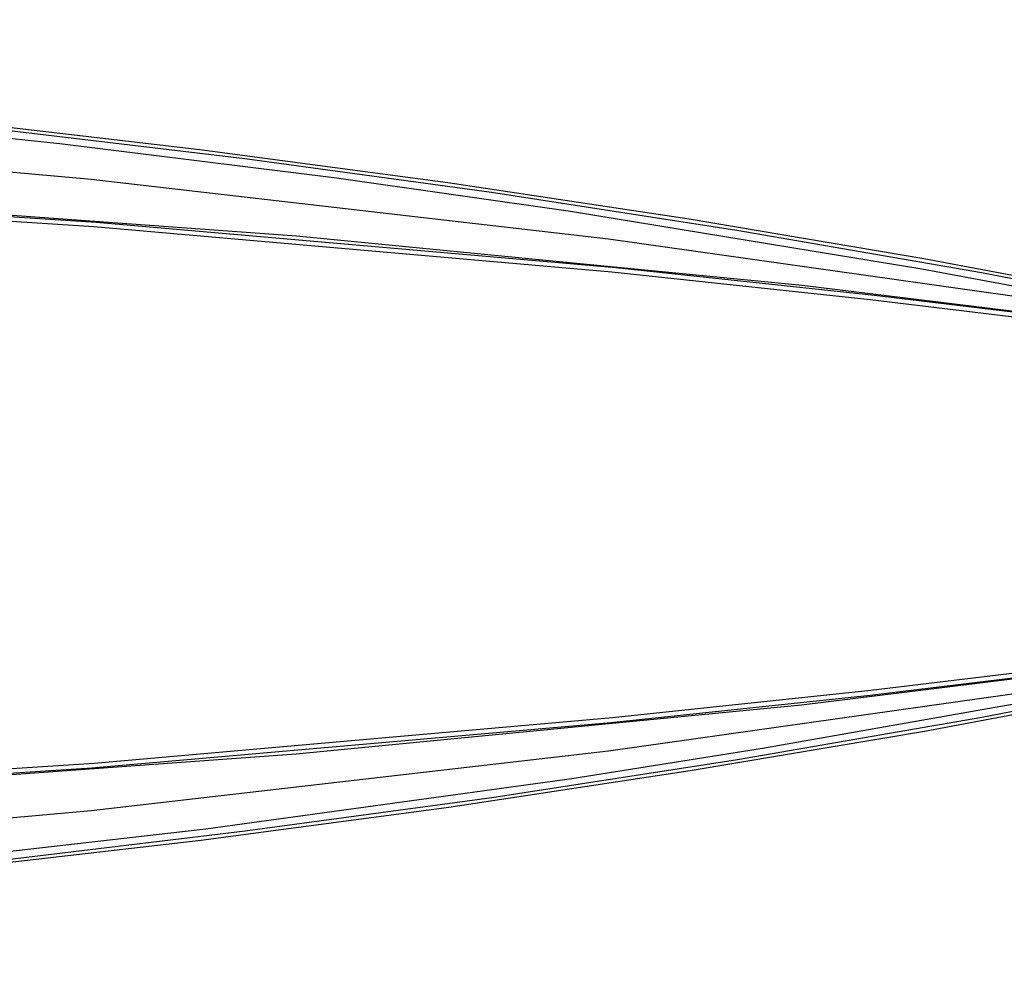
# Model space of a CAD drawing. Header units: millimetres. Extents: x -31.4 to 31.4, y -14.5 to -7.3.
# Tile 6 of 8: x 15.3 to 22.7, y -14.5 to -7.3. Entities that reach past the tile are written whole.
import ezdxf

# ---------------------------------------------------------------- set-up
doc = ezdxf.new("R2010")
doc.units = ezdxf.units.MM
doc.header["$MEASUREMENT"] = 0
doc.layers.add('Predefinito', color=5, linetype='Continuous')

msp = doc.modelspace()

# ---------------------------------------------------------------- linework, layer by layer
at = {"layer": 'Predefinito', "color": 9}
for points in [[(31.1314, -10.8848), (27.4005, -10.1696), (23.6429, -9.544), (19.7405, -8.9937), (15.8175, -8.5416), (11.8778, -8.1888), (7.9255, -7.9362), (3.9649, -7.7844), (0, -7.7337), (-3.9649, -7.7844), (-7.9255, -7.9362), (-11.8778, -8.1888), (-15.8175, -8.5416), (-19.7405, -8.9937), (-23.6429, -9.544), (-27.4005, -10.1696), (-31.1314, -10.8848)], [(-31.1314, -10.9827), (-27.4005, -11.6978), (-23.6429, -12.3235), (-19.7405, -12.8738), (-15.8175, -13.3259), (-11.8778, -13.6786), (-7.9255, -13.9312), (-3.9649, -14.0831), (0, -14.1337), (3.9649, -14.0831), (7.9255, -13.9312), (11.8778, -13.6786), (15.8175, -13.3259), (19.7405, -12.8738), (23.6429, -12.3235), (27.4005, -11.6978), (31.1314, -10.9827)]]:
    msp.add_lwpolyline(points, dxfattribs=at)
at = {"layer": 'Predefinito', "color": 9, "extrusion": (0.008681, 0.995835, -0.090754)}
msp.add_lwpolyline([(-16.2402, 0.0388), (-15.5011, 7.7336)], dxfattribs=at)
at = {"layer": 'Predefinito', "color": 9, "extrusion": (0.982826, -0.142698, 0.117007)}
msp.add_lwpolyline([(-5.8937, 6.5255), (-5.8926, 6.5263), (-5.8914, 6.5272), (-5.8901, 6.528), (-5.8889, 6.5288), (-5.8875, 6.5296), (-5.8861, 6.5303), (-5.8847, 6.531), (-5.8832, 6.5317), (-5.8817, 6.5323), (-5.8802, 6.5329), (-5.8786, 6.5334), (-5.8769, 6.5339), (-5.8752, 6.5344), (-5.8744, 6.5346), (-5.8735, 6.5348), (-5.8727, 6.5349), (-5.8718, 6.5351), (-5.8709, 6.5352), (-5.87, 6.5354), (-5.8691, 6.5355), (-5.8682, 6.5356), (-5.8673, 6.5357), (-5.8663, 6.5357), (-5.8654, 6.5358), (-5.8645, 6.5358), (-5.8635, 6.5358), (-5.8626, 6.5358), (-5.8616, 6.5358), (-5.8607, 6.5357), (-5.8597, 6.5357), (-5.8588, 6.5356), (-5.8578, 6.5355), (-5.8568, 6.5354), (-5.8559, 6.5353), (-5.8549, 6.5351), (-5.8539, 6.5349), (-5.853, 6.5347), (-5.852, 6.5345), (-5.8511, 6.5343), (-5.8501, 6.534), (-5.8491, 6.5338), (-5.8482, 6.5335), (-5.8473, 6.5332), (-5.8463, 6.5328), (-5.8454, 6.5325), (-5.8444, 6.5321), (-5.8435, 6.5317), (-5.8426, 6.5313), (-5.8417, 6.5309), (-5.8408, 6.5305), (-5.8399, 6.53), (-5.839, 6.5295), (-5.8382, 6.529), (-5.8373, 6.5285), (-5.8364, 6.528), (-5.8356, 6.5274), (-5.8348, 6.5269), (-5.834, 6.5263), (-5.8332, 6.5257), (-5.8324, 6.5251), (-5.8316, 6.5245), (-5.8308, 6.5238), (-5.8301, 6.5232), (-5.8294, 6.5225), (-5.8286, 6.5218), (-5.8279, 6.5212), (-5.8273, 6.5205), (-5.8266, 6.5197), (-5.8259, 6.519), (-5.8253, 6.5183), (-5.8247, 6.5175), (-5.8241, 6.5168), (-5.8235, 6.516), (-5.8229, 6.5153), (-5.8224, 6.5145), (-5.8218, 6.5137), (-5.8213, 6.5129), (-5.8208, 6.5121), (-5.8203, 6.5113), (-5.8199, 6.5105), (-5.8194, 6.5097), (-5.819, 6.5089), (-5.8186, 6.5081), (-5.8182, 6.5073), (-5.8178, 6.5065), (-5.8174, 6.5057), (-5.8171, 6.5049), (-5.8168, 6.504), (-5.8164, 6.5032), (-5.8159, 6.5016), (-5.8154, 6.4999), (-5.8149, 6.4983), (-5.8145, 6.4967), (-5.8142, 6.4951), (-5.8139, 6.4935), (-5.8137, 6.4919), (-5.8135, 6.4904), (-5.8134, 6.4888), (-5.8133, 6.4873), (-5.8133, 6.4858), (-5.8133, 6.4844), (-5.8134, 6.4829)], dxfattribs=at)
at = {"layer": 'Predefinito', "color": 9, "extrusion": (0.992442, -0.075166, 0.096995)}
msp.add_lwpolyline([(-7.6774, -0.8435), (-7.6763, -0.8435), (-7.6752, -0.8435), (-7.6742, -0.8434), (-7.6731, -0.8433), (-7.672, -0.8432), (-7.6709, -0.8431), (-7.6698, -0.8429), (-7.6687, -0.8427), (-7.6676, -0.8425), (-7.6665, -0.8423), (-7.6654, -0.842), (-7.6643, -0.8417), (-7.6632, -0.8414), (-7.6621, -0.8411), (-7.661, -0.8407), (-7.6599, -0.8403), (-7.6588, -0.8398), (-7.6578, -0.8394), (-7.6567, -0.8389), (-7.6556, -0.8384), (-7.6546, -0.8379), (-7.6535, -0.8373), (-7.6525, -0.8367), (-7.6514, -0.8361), (-7.6504, -0.8354), (-7.6494, -0.8348), (-7.6484, -0.8341), (-7.6475, -0.8334), (-7.6465, -0.8326), (-7.6456, -0.8319), (-7.6447, -0.8311), (-7.6438, -0.8303), (-7.6429, -0.8294), (-7.642, -0.8286), (-7.6412, -0.8277), (-7.6404, -0.8268), (-7.6396, -0.8259), (-7.6388, -0.825), (-7.6381, -0.824), (-7.6374, -0.8231), (-7.6367, -0.8221), (-7.636, -0.8211), (-7.6353, -0.8201), (-7.6347, -0.8191), (-7.6341, -0.8181), (-7.6336, -0.817), (-7.633, -0.816), (-7.6325, -0.8149), (-7.632, -0.8139), (-7.6316, -0.8128), (-7.6311, -0.8117), (-7.6307, -0.8107), (-7.6304, -0.8096), (-7.63, -0.8085), (-7.6297, -0.8074), (-7.6294, -0.8063), (-7.6291, -0.8053), (-7.6289, -0.8042), (-7.6286, -0.8031), (-7.6284, -0.802), (-7.6283, -0.801), (-7.6281, -0.7999), (-7.628, -0.7989), (-7.6279, -0.7978)], dxfattribs=at)
at = {"layer": 'Predefinito', "color": 9, "extrusion": (0.978794, -0.16019, 0.127674)}
msp.add_lwpolyline([(-5.5157, 6.2788), (-5.5146, 6.2797), (-5.5134, 6.2805), (-5.5121, 6.2812), (-5.5108, 6.282), (-5.5095, 6.2827), (-5.5081, 6.2834), (-5.5067, 6.2841), (-5.5052, 6.2847), (-5.5037, 6.2853), (-5.5022, 6.2859), (-5.5006, 6.2864), (-5.499, 6.2868), (-5.4973, 6.2872), (-5.4956, 6.2876), (-5.4947, 6.2877), (-5.4939, 6.2879), (-5.493, 6.288), (-5.4921, 6.2881), (-5.4912, 6.2882), (-5.4903, 6.2883), (-5.4894, 6.2884), (-5.4885, 6.2884), (-5.4876, 6.2884), (-5.4867, 6.2885), (-5.4857, 6.2885), (-5.4848, 6.2884), (-5.4839, 6.2884), (-5.4829, 6.2884), (-5.482, 6.2883), (-5.4811, 6.2882), (-5.4801, 6.2881), (-5.4792, 6.288), (-5.4782, 6.2878), (-5.4773, 6.2877), (-5.4764, 6.2875), (-5.4754, 6.2873), (-5.4745, 6.2871), (-5.4735, 6.2868), (-5.4726, 6.2866), (-5.4717, 6.2863), (-5.4707, 6.286), (-5.4698, 6.2857), (-5.4689, 6.2854), (-5.468, 6.285), (-5.4671, 6.2846), (-5.4662, 6.2843), (-5.4653, 6.2839), (-5.4644, 6.2834), (-5.4635, 6.283), (-5.4626, 6.2825), (-5.4618, 6.2821), (-5.4609, 6.2816), (-5.4601, 6.2811), (-5.4593, 6.2806), (-5.4584, 6.28), (-5.4576, 6.2795), (-5.4568, 6.2789), (-5.456, 6.2783), (-5.4553, 6.2777), (-5.4545, 6.2771), (-5.4538, 6.2765), (-5.453, 6.2759), (-5.4523, 6.2752), (-5.4516, 6.2745), (-5.4509, 6.2739), (-5.4503, 6.2732), (-5.4496, 6.2725), (-5.449, 6.2718), (-5.4483, 6.2711), (-5.4477, 6.2703), (-5.4471, 6.2696), (-5.4465, 6.2689), (-5.446, 6.2681), (-5.4454, 6.2674), (-5.4449, 6.2666), (-5.4444, 6.2658), (-5.4439, 6.2651), (-5.4434, 6.2643), (-5.4429, 6.2635), (-5.4425, 6.2627), (-5.4421, 6.2619), (-5.4417, 6.2611), (-5.4413, 6.2603), (-5.4409, 6.2595), (-5.4405, 6.2587), (-5.4402, 6.2579), (-5.4395, 6.2563), (-5.4389, 6.2547), (-5.4384, 6.2531), (-5.438, 6.2515), (-5.4376, 6.2499), (-5.4372, 6.2483), (-5.4369, 6.2467), (-5.4367, 6.2452), (-5.4365, 6.2437), (-5.4364, 6.2421), (-5.4363, 6.2406), (-5.4362, 6.2392), (-5.4362, 6.2377), (-5.4363, 6.2363)], dxfattribs=at)
at = {"layer": 'Predefinito', "color": 9, "extrusion": (0.990261, -0.086663, 0.108959)}
msp.add_lwpolyline([(-7.4723, -1.0633), (-7.4712, -1.0633), (-7.4701, -1.0632), (-7.4691, -1.0632), (-7.468, -1.0631), (-7.4669, -1.0629), (-7.4658, -1.0628), (-7.4647, -1.0626), (-7.4636, -1.0624), (-7.4625, -1.0622), (-7.4614, -1.062), (-7.4603, -1.0617), (-7.4592, -1.0614), (-7.4581, -1.0611), (-7.457, -1.0607), (-7.4559, -1.0604), (-7.4548, -1.0599), (-7.4537, -1.0595), (-7.4526, -1.059), (-7.4515, -1.0586), (-7.4504, -1.058), (-7.4494, -1.0575), (-7.4483, -1.0569), (-7.4473, -1.0563), (-7.4462, -1.0557), (-7.4452, -1.055), (-7.4442, -1.0544), (-7.4432, -1.0537), (-7.4423, -1.0529), (-7.4413, -1.0522), (-7.4404, -1.0514), (-7.4395, -1.0506), (-7.4386, -1.0498), (-7.4377, -1.0489), (-7.4368, -1.0481), (-7.436, -1.0472), (-7.4352, -1.0463), (-7.4344, -1.0454), (-7.4336, -1.0444), (-7.4329, -1.0435), (-7.4322, -1.0425), (-7.4315, -1.0415), (-7.4308, -1.0405), (-7.4302, -1.0395), (-7.4295, -1.0385), (-7.429, -1.0374), (-7.4284, -1.0364), (-7.4279, -1.0353), (-7.4274, -1.0343), (-7.4269, -1.0332), (-7.4264, -1.0321), (-7.426, -1.0311), (-7.4256, -1.03), (-7.4252, -1.0289), (-7.4249, -1.0278), (-7.4246, -1.0267), (-7.4243, -1.0256), (-7.424, -1.0245), (-7.4238, -1.0235), (-7.4236, -1.0224), (-7.4234, -1.0213), (-7.4232, -1.0202), (-7.4231, -1.0192), (-7.423, -1.0181), (-7.4229, -1.017)], dxfattribs=at)
at = {"layer": 'Predefinito', "color": 9, "extrusion": (0.987733, -0.09889, 0.120849)}
msp.add_lwpolyline([(-7.2274, -1.3082), (-7.2263, -1.3081), (-7.2253, -1.3081), (-7.2242, -1.308), (-7.2231, -1.3079), (-7.222, -1.3078), (-7.2209, -1.3077), (-7.2198, -1.3075), (-7.2187, -1.3073), (-7.2176, -1.3071), (-7.2165, -1.3068), (-7.2154, -1.3065), (-7.2142, -1.3062), (-7.2131, -1.3059), (-7.212, -1.3055), (-7.2109, -1.3052), (-7.2098, -1.3047), (-7.2087, -1.3043), (-7.2076, -1.3038), (-7.2065, -1.3033), (-7.2055, -1.3028), (-7.2044, -1.3022), (-7.2033, -1.3017), (-7.2023, -1.301), (-7.2013, -1.3004), (-7.2002, -1.2997), (-7.1992, -1.2991), (-7.1982, -1.2983), (-7.1973, -1.2976), (-7.1963, -1.2968), (-7.1954, -1.2961), (-7.1945, -1.2952), (-7.1936, -1.2944), (-7.1927, -1.2936), (-7.1918, -1.2927), (-7.191, -1.2918), (-7.1902, -1.2909), (-7.1894, -1.2899), (-7.1886, -1.289), (-7.1879, -1.288), (-7.1872, -1.287), (-7.1865, -1.286), (-7.1858, -1.285), (-7.1852, -1.284), (-7.1846, -1.283), (-7.184, -1.2819), (-7.1834, -1.2808), (-7.1829, -1.2798), (-7.1824, -1.2787), (-7.1819, -1.2776), (-7.1815, -1.2765), (-7.1811, -1.2755), (-7.1807, -1.2744), (-7.1803, -1.2733), (-7.18, -1.2722), (-7.1797, -1.2711), (-7.1794, -1.27), (-7.1792, -1.2689), (-7.1789, -1.2678), (-7.1787, -1.2667), (-7.1786, -1.2656), (-7.1784, -1.2645), (-7.1783, -1.2635), (-7.1782, -1.2624), (-7.1781, -1.2613)], dxfattribs=at)
at = {"layer": 'Predefinito', "color": 9, "extrusion": (0.974032, -0.178517, 0.139258)}
msp.add_lwpolyline([(-5.0785, 5.9867), (-5.0773, 5.9875), (-5.0761, 5.9882), (-5.0748, 5.989), (-5.0735, 5.9897), (-5.0722, 5.9904), (-5.0708, 5.991), (-5.0694, 5.9916), (-5.0679, 5.9922), (-5.0664, 5.9927), (-5.0649, 5.9932), (-5.0633, 5.9937), (-5.0617, 5.9941), (-5.0601, 5.9944), (-5.0584, 5.9947), (-5.0567, 5.995), (-5.055, 5.9952), (-5.0541, 5.9952), (-5.0532, 5.9953), (-5.0524, 5.9953), (-5.0515, 5.9954), (-5.0506, 5.9954), (-5.0497, 5.9954), (-5.0488, 5.9954), (-5.0479, 5.9953), (-5.047, 5.9953), (-5.0461, 5.9952), (-5.0451, 5.9951), (-5.0442, 5.995), (-5.0433, 5.9949), (-5.0424, 5.9948), (-5.0415, 5.9946), (-5.0406, 5.9944), (-5.0396, 5.9942), (-5.0387, 5.994), (-5.0378, 5.9938), (-5.0369, 5.9936), (-5.036, 5.9933), (-5.0351, 5.993), (-5.0342, 5.9927), (-5.0333, 5.9924), (-5.0324, 5.9921), (-5.0315, 5.9917), (-5.0306, 5.9913), (-5.0298, 5.991), (-5.0289, 5.9906), (-5.0281, 5.9901), (-5.0272, 5.9897), (-5.0264, 5.9893), (-5.0255, 5.9888), (-5.0247, 5.9883), (-5.0239, 5.9878), (-5.0231, 5.9873), (-5.0223, 5.9868), (-5.0215, 5.9862), (-5.0207, 5.9857), (-5.02, 5.9851), (-5.0192, 5.9845), (-5.0185, 5.9839), (-5.0178, 5.9833), (-5.017, 5.9827), (-5.0164, 5.9821), (-5.0157, 5.9814), (-5.015, 5.9808), (-5.0143, 5.9801), (-5.0137, 5.9794), (-5.0131, 5.9787), (-5.0125, 5.978), (-5.0119, 5.9773), (-5.0113, 5.9766), (-5.0107, 5.9759), (-5.0102, 5.9752), (-5.0096, 5.9744), (-5.0091, 5.9737), (-5.0086, 5.9729), (-5.0081, 5.9722), (-5.0077, 5.9714), (-5.0072, 5.9707), (-5.0068, 5.9699), (-5.0063, 5.9691), (-5.0059, 5.9683), (-5.0051, 5.9668), (-5.0044, 5.9652), (-5.0038, 5.9637), (-5.0032, 5.9621), (-5.0027, 5.9605), (-5.0022, 5.9589), (-5.0018, 5.9574), (-5.0014, 5.9558), (-5.0011, 5.9543), (-5.0009, 5.9528), (-5.0007, 5.9513), (-5.0005, 5.9498), (-5.0004, 5.9483), (-5.0004, 5.9469), (-5.0003, 5.9454), (-5.0004, 5.944)], dxfattribs=at)
at = {"layer": 'Predefinito', "color": 9, "extrusion": (0, 1, 0)}
for points in [[(31.4035, 3.0395), (26.2198, 2.1084), (21.0088, 1.3453), (15.7758, 0.751), (10.5264, 0.326), (5.2659, 0.0708), (0, -0.0142), (-5.2659, 0.0708), (-10.5264, 0.326), (-15.7758, 0.751), (-21.0088, 1.3453), (-26.2198, 2.1084), (-31.4035, 3.0395)], [(29.8301, 10.789), (26.4017, 9.837), (22.943, 9.0016), (19.458, 8.2837), (15.9507, 7.6842), (12.4251, 7.2038), (8.8852, 6.843), (5.3352, 6.6022), (1.7791, 6.4818), (-1.7791, 6.4818), (-5.3352, 6.6022), (-8.8852, 6.843), (-12.4251, 7.2038), (-15.9507, 7.6842), (-19.458, 8.2837), (-22.943, 9.0016), (-26.4017, 9.837), (-29.8301, 10.789)]]:
    msp.add_lwpolyline(points, dxfattribs=at)
at = {"layer": 'Predefinito', "color": 9, "extrusion": (0.984882, 0.111677, 0.132424)}
msp.add_lwpolyline([(-14.7849, -1.246), (-14.786, -1.246), (-14.7871, -1.2459), (-14.7882, -1.2458), (-14.7893, -1.2457), (-14.7904, -1.2456), (-14.7915, -1.2455), (-14.7926, -1.2453), (-14.7937, -1.2451), (-14.7948, -1.2449), (-14.7959, -1.2446), (-14.797, -1.2443), (-14.7982, -1.244), (-14.7993, -1.2437), (-14.8004, -1.2433), (-14.8015, -1.2429), (-14.8026, -1.2425), (-14.8037, -1.242), (-14.8048, -1.2416), (-14.8059, -1.241), (-14.807, -1.2405), (-14.808, -1.2399), (-14.8091, -1.2393), (-14.8101, -1.2387), (-14.8112, -1.2381), (-14.8122, -1.2374), (-14.8132, -1.2367), (-14.8142, -1.236), (-14.8152, -1.2352), (-14.8161, -1.2345), (-14.8171, -1.2337), (-14.818, -1.2328), (-14.8189, -1.232), (-14.8198, -1.2311), (-14.8206, -1.2302), (-14.8215, -1.2293), (-14.8223, -1.2284), (-14.8231, -1.2274), (-14.8238, -1.2265), (-14.8246, -1.2255), (-14.8253, -1.2245), (-14.8259, -1.2235), (-14.8266, -1.2225), (-14.8272, -1.2214), (-14.8278, -1.2204), (-14.8284, -1.2193), (-14.829, -1.2182), (-14.8295, -1.2172), (-14.83, -1.2161), (-14.8304, -1.215), (-14.8309, -1.2139), (-14.8313, -1.2128), (-14.8316, -1.2117), (-14.832, -1.2106), (-14.8323, -1.2095), (-14.8326, -1.2084), (-14.8329, -1.2072), (-14.8331, -1.2061), (-14.8333, -1.205), (-14.8335, -1.2039), (-14.8337, -1.2028), (-14.8338, -1.2018), (-14.8339, -1.2007), (-14.834, -1.1996), (-14.8341, -1.1985)], dxfattribs=at)
at = {"layer": 'Predefinito', "color": 9, "extrusion": (0.986384, 0.105052, 0.126533)}
msp.add_lwpolyline([(-14.6505, -1.1416), (-14.6516, -1.1416), (-14.6527, -1.1415), (-14.6537, -1.1415), (-14.6548, -1.1414), (-14.6559, -1.1413), (-14.657, -1.1411), (-14.6581, -1.1409), (-14.6592, -1.1407), (-14.6604, -1.1405), (-14.6615, -1.1403), (-14.6626, -1.14), (-14.6637, -1.1397), (-14.6648, -1.1393), (-14.6659, -1.139), (-14.667, -1.1386), (-14.6681, -1.1382), (-14.6692, -1.1377), (-14.6703, -1.1372), (-14.6714, -1.1367), (-14.6725, -1.1362), (-14.6736, -1.1356), (-14.6746, -1.135), (-14.6757, -1.1344), (-14.6767, -1.1338), (-14.6777, -1.1331), (-14.6787, -1.1324), (-14.6797, -1.1317), (-14.6807, -1.131), (-14.6817, -1.1302), (-14.6826, -1.1294), (-14.6835, -1.1286), (-14.6844, -1.1277), (-14.6853, -1.1269), (-14.6861, -1.126), (-14.687, -1.1251), (-14.6878, -1.1242), (-14.6886, -1.1232), (-14.6893, -1.1223), (-14.6901, -1.1213), (-14.6908, -1.1203), (-14.6915, -1.1193), (-14.6921, -1.1183), (-14.6928, -1.1173), (-14.6934, -1.1162), (-14.694, -1.1152), (-14.6945, -1.1141), (-14.695, -1.113), (-14.6955, -1.1119), (-14.696, -1.1109), (-14.6964, -1.1098), (-14.6968, -1.1087), (-14.6972, -1.1076), (-14.6976, -1.1065), (-14.6979, -1.1054), (-14.6982, -1.1043), (-14.6985, -1.1032), (-14.6987, -1.1021), (-14.699, -1.101), (-14.6992, -1.0999), (-14.6993, -1.0988), (-14.6995, -1.0977), (-14.6996, -1.0966), (-14.6997, -1.0955), (-14.6998, -1.0945)], dxfattribs=at)
at = {"layer": 'Predefinito', "color": 9, "extrusion": (0.974026, 0.178538, 0.139272)}
msp.add_lwpolyline([(-16.4312, 6.5354), (-16.4323, 6.5362), (-16.4336, 6.537), (-16.4348, 6.5377), (-16.4361, 6.5384), (-16.4374, 6.5391), (-16.4388, 6.5397), (-16.4402, 6.5403), (-16.4417, 6.5409), (-16.4432, 6.5414), (-16.4447, 6.5419), (-16.4463, 6.5424), (-16.4479, 6.5428), (-16.4495, 6.5431), (-16.4512, 6.5435), (-16.4529, 6.5437), (-16.4546, 6.5439), (-16.4555, 6.544), (-16.4564, 6.544), (-16.4573, 6.5441), (-16.4582, 6.5441), (-16.4591, 6.5441), (-16.46, 6.5441), (-16.4609, 6.5441), (-16.4618, 6.544), (-16.4627, 6.544), (-16.4636, 6.5439), (-16.4645, 6.5438), (-16.4654, 6.5437), (-16.4663, 6.5436), (-16.4672, 6.5435), (-16.4682, 6.5433), (-16.4691, 6.5431), (-16.47, 6.543), (-16.4709, 6.5427), (-16.4718, 6.5425), (-16.4727, 6.5423), (-16.4736, 6.542), (-16.4745, 6.5417), (-16.4754, 6.5414), (-16.4763, 6.5411), (-16.4772, 6.5408), (-16.4781, 6.5404), (-16.479, 6.5401), (-16.4799, 6.5397), (-16.4807, 6.5393), (-16.4816, 6.5389), (-16.4824, 6.5384), (-16.4833, 6.538), (-16.4841, 6.5375), (-16.4849, 6.537), (-16.4858, 6.5365), (-16.4866, 6.536), (-16.4874, 6.5355), (-16.4881, 6.535), (-16.4889, 6.5344), (-16.4897, 6.5338), (-16.4904, 6.5332), (-16.4912, 6.5326), (-16.4919, 6.532), (-16.4926, 6.5314), (-16.4933, 6.5308), (-16.494, 6.5301), (-16.4946, 6.5295), (-16.4953, 6.5288), (-16.4959, 6.5281), (-16.4966, 6.5274), (-16.4972, 6.5268), (-16.4978, 6.526), (-16.4984, 6.5253), (-16.4989, 6.5246), (-16.4995, 6.5239), (-16.5, 6.5231), (-16.5005, 6.5224), (-16.501, 6.5217), (-16.5015, 6.5209), (-16.502, 6.5201), (-16.5024, 6.5194), (-16.5029, 6.5186), (-16.5033, 6.5178), (-16.5037, 6.5171), (-16.5045, 6.5155), (-16.5052, 6.5139), (-16.5058, 6.5124), (-16.5064, 6.5108), (-16.507, 6.5092), (-16.5074, 6.5077), (-16.5078, 6.5061), (-16.5082, 6.5046), (-16.5085, 6.503), (-16.5088, 6.5015), (-16.509, 6.5), (-16.5091, 6.4985), (-16.5092, 6.497), (-16.5093, 6.4956), (-16.5093, 6.4942), (-16.5093, 6.4928)], dxfattribs=at)
at = {"layer": 'Predefinito', "color": 9, "extrusion": (0.987785, 0.098646, 0.12062)}
msp.add_lwpolyline([(-14.5267, -1.0411), (-14.5277, -1.0411), (-14.5288, -1.041), (-14.5299, -1.0409), (-14.531, -1.0408), (-14.5321, -1.0407), (-14.5332, -1.0406), (-14.5343, -1.0404), (-14.5354, -1.0402), (-14.5365, -1.04), (-14.5376, -1.0397), (-14.5387, -1.0395), (-14.5398, -1.0392), (-14.541, -1.0388), (-14.5421, -1.0385), (-14.5432, -1.0381), (-14.5443, -1.0377), (-14.5454, -1.0372), (-14.5465, -1.0367), (-14.5475, -1.0362), (-14.5486, -1.0357), (-14.5497, -1.0352), (-14.5507, -1.0346), (-14.5518, -1.034), (-14.5528, -1.0333), (-14.5538, -1.0327), (-14.5548, -1.032), (-14.5558, -1.0313), (-14.5568, -1.0305), (-14.5578, -1.0298), (-14.5587, -1.029), (-14.5596, -1.0282), (-14.5605, -1.0273), (-14.5614, -1.0265), (-14.5623, -1.0256), (-14.5631, -1.0247), (-14.5639, -1.0238), (-14.5647, -1.0229), (-14.5654, -1.0219), (-14.5662, -1.0209), (-14.5669, -1.02), (-14.5676, -1.019), (-14.5683, -1.0179), (-14.5689, -1.0169), (-14.5695, -1.0159), (-14.5701, -1.0148), (-14.5706, -1.0138), (-14.5712, -1.0127), (-14.5717, -1.0116), (-14.5721, -1.0106), (-14.5726, -1.0095), (-14.573, -1.0084), (-14.5734, -1.0073), (-14.5737, -1.0062), (-14.5741, -1.0051), (-14.5744, -1.004), (-14.5747, -1.0029), (-14.5749, -1.0018), (-14.5751, -1.0007), (-14.5753, -0.9996), (-14.5755, -0.9985), (-14.5757, -0.9975), (-14.5758, -0.9964), (-14.5759, -0.9953), (-14.576, -0.9943)], dxfattribs=at)
at = {"layer": 'Predefinito', "color": 9, "extrusion": (0.978787, 0.16022, 0.127693)}
msp.add_lwpolyline([(-16.0652, 6.7295), (-16.0664, 6.7303), (-16.0676, 6.7311), (-16.0688, 6.7319), (-16.0701, 6.7326), (-16.0714, 6.7334), (-16.0728, 6.734), (-16.0742, 6.7347), (-16.0757, 6.7353), (-16.0772, 6.7359), (-16.0788, 6.7365), (-16.0803, 6.737), (-16.082, 6.7374), (-16.0836, 6.7379), (-16.0853, 6.7382), (-16.0862, 6.7384), (-16.0871, 6.7385), (-16.0879, 6.7386), (-16.0888, 6.7387), (-16.0897, 6.7388), (-16.0906, 6.7389), (-16.0915, 6.739), (-16.0924, 6.739), (-16.0933, 6.7391), (-16.0943, 6.7391), (-16.0952, 6.7391), (-16.0961, 6.7391), (-16.0971, 6.739), (-16.098, 6.739), (-16.0989, 6.7389), (-16.0999, 6.7388), (-16.1008, 6.7387), (-16.1017, 6.7386), (-16.1027, 6.7385), (-16.1036, 6.7383), (-16.1046, 6.7381), (-16.1055, 6.7379), (-16.1065, 6.7377), (-16.1074, 6.7375), (-16.1083, 6.7372), (-16.1093, 6.7369), (-16.1102, 6.7366), (-16.1111, 6.7363), (-16.112, 6.736), (-16.113, 6.7356), (-16.1139, 6.7353), (-16.1148, 6.7349), (-16.1157, 6.7345), (-16.1165, 6.7341), (-16.1174, 6.7336), (-16.1183, 6.7332), (-16.1192, 6.7327), (-16.12, 6.7322), (-16.1209, 6.7317), (-16.1217, 6.7312), (-16.1225, 6.7307), (-16.1233, 6.7301), (-16.1241, 6.7295), (-16.1249, 6.7289), (-16.1257, 6.7284), (-16.1264, 6.7277), (-16.1272, 6.7271), (-16.1279, 6.7265), (-16.1286, 6.7258), (-16.1293, 6.7252), (-16.13, 6.7245), (-16.1307, 6.7238), (-16.1313, 6.7231), (-16.132, 6.7224), (-16.1326, 6.7217), (-16.1332, 6.721), (-16.1338, 6.7202), (-16.1344, 6.7195), (-16.135, 6.7187), (-16.1355, 6.718), (-16.136, 6.7172), (-16.1365, 6.7165), (-16.137, 6.7157), (-16.1375, 6.7149), (-16.138, 6.7141), (-16.1384, 6.7133), (-16.1389, 6.7125), (-16.1393, 6.7117), (-16.1397, 6.7109), (-16.1401, 6.7101), (-16.1404, 6.7093), (-16.1408, 6.7085), (-16.1414, 6.7069), (-16.142, 6.7053), (-16.1425, 6.7037), (-16.143, 6.7021), (-16.1434, 6.7005), (-16.1437, 6.6989), (-16.144, 6.6974), (-16.1442, 6.6958), (-16.1444, 6.6943), (-16.1446, 6.6928), (-16.1447, 6.6913), (-16.1447, 6.6898), (-16.1447, 6.6884), (-16.1447, 6.6869)], dxfattribs=at)
at = {"layer": 'Predefinito', "color": 9, "extrusion": (0.992475, 0.074988, 0.096804)}
msp.add_lwpolyline([(-14.125, -0.6808), (-14.126, -0.6807), (-14.1271, -0.6807), (-14.1282, -0.6806), (-14.1292, -0.6805), (-14.1303, -0.6804), (-14.1314, -0.6803), (-14.1325, -0.6801), (-14.1336, -0.6799), (-14.1347, -0.6797), (-14.1358, -0.6795), (-14.1369, -0.6792), (-14.138, -0.6789), (-14.1391, -0.6786), (-14.1402, -0.6783), (-14.1413, -0.6779), (-14.1424, -0.6775), (-14.1435, -0.6771), (-14.1446, -0.6766), (-14.1456, -0.6761), (-14.1467, -0.6756), (-14.1478, -0.6751), (-14.1488, -0.6745), (-14.1499, -0.6739), (-14.1509, -0.6733), (-14.1519, -0.6727), (-14.1529, -0.672), (-14.1539, -0.6713), (-14.1549, -0.6706), (-14.1558, -0.6698), (-14.1567, -0.6691), (-14.1577, -0.6683), (-14.1586, -0.6675), (-14.1594, -0.6666), (-14.1603, -0.6658), (-14.1611, -0.6649), (-14.1619, -0.664), (-14.1627, -0.6631), (-14.1635, -0.6622), (-14.1643, -0.6612), (-14.165, -0.6603), (-14.1657, -0.6593), (-14.1663, -0.6583), (-14.167, -0.6573), (-14.1676, -0.6563), (-14.1682, -0.6553), (-14.1688, -0.6542), (-14.1693, -0.6532), (-14.1698, -0.6521), (-14.1703, -0.6511), (-14.1708, -0.65), (-14.1712, -0.6489), (-14.1716, -0.6479), (-14.172, -0.6468), (-14.1723, -0.6457), (-14.1726, -0.6446), (-14.1729, -0.6436), (-14.1732, -0.6425), (-14.1735, -0.6414), (-14.1737, -0.6403), (-14.1739, -0.6393), (-14.1741, -0.6382), (-14.1742, -0.6371), (-14.1743, -0.6361), (-14.1744, -0.635)], dxfattribs=at)
at = {"layer": 'Predefinito', "color": 9, "extrusion": (-0.008681, 0.995835, 0.090754)}
msp.add_lwpolyline([(-16.0496, 2.0233), (-15.3105, 9.7181)], dxfattribs=at)
at = {"layer": 'Predefinito', "color": 9, "extrusion": (0.982821, 0.142721, 0.117021)}
msp.add_lwpolyline([(-15.7472, 6.8929), (-15.7484, 6.8938), (-15.7496, 6.8946), (-15.7508, 6.8954), (-15.7521, 6.8962), (-15.7534, 6.897), (-15.7548, 6.8977), (-15.7562, 6.8984), (-15.7577, 6.8991), (-15.7592, 6.8997), (-15.7608, 6.9003), (-15.7624, 6.9009), (-15.764, 6.9014), (-15.7657, 6.9018), (-15.7666, 6.902), (-15.7674, 6.9022), (-15.7683, 6.9024), (-15.7692, 6.9025), (-15.7701, 6.9027), (-15.771, 6.9028), (-15.7719, 6.9029), (-15.7728, 6.903), (-15.7737, 6.9031), (-15.7746, 6.9032), (-15.7755, 6.9032), (-15.7765, 6.9032), (-15.7774, 6.9032), (-15.7784, 6.9032), (-15.7793, 6.9032), (-15.7803, 6.9032), (-15.7812, 6.9031), (-15.7822, 6.903), (-15.7832, 6.9029), (-15.7841, 6.9028), (-15.7851, 6.9027), (-15.786, 6.9025), (-15.787, 6.9024), (-15.788, 6.9022), (-15.7889, 6.9019), (-15.7899, 6.9017), (-15.7908, 6.9015), (-15.7918, 6.9012), (-15.7927, 6.9009), (-15.7937, 6.9006), (-15.7946, 6.9003), (-15.7956, 6.8999), (-15.7965, 6.8995), (-15.7974, 6.8992), (-15.7983, 6.8988), (-15.7992, 6.8983), (-15.8001, 6.8979), (-15.801, 6.8974), (-15.8019, 6.8969), (-15.8028, 6.8965), (-15.8037, 6.8959), (-15.8045, 6.8954), (-15.8053, 6.8949), (-15.8062, 6.8943), (-15.807, 6.8937), (-15.8078, 6.8931), (-15.8086, 6.8925), (-15.8093, 6.8919), (-15.8101, 6.8913), (-15.8109, 6.8906), (-15.8116, 6.8899), (-15.8123, 6.8893), (-15.813, 6.8886), (-15.8137, 6.8879), (-15.8144, 6.8872), (-15.815, 6.8865), (-15.8156, 6.8857), (-15.8163, 6.885), (-15.8169, 6.8842), (-15.8175, 6.8835), (-15.818, 6.8827), (-15.8186, 6.8819), (-15.8191, 6.8812), (-15.8196, 6.8804), (-15.8201, 6.8796), (-15.8206, 6.8788), (-15.8211, 6.878), (-15.8215, 6.8772), (-15.822, 6.8764), (-15.8224, 6.8756), (-15.8228, 6.8747), (-15.8232, 6.8739), (-15.8235, 6.8731), (-15.8239, 6.8723), (-15.8242, 6.8715), (-15.8245, 6.8706), (-15.8251, 6.869), (-15.8256, 6.8674), (-15.826, 6.8657), (-15.8264, 6.8641), (-15.8268, 6.8625), (-15.827, 6.8609), (-15.8273, 6.8593), (-15.8274, 6.8578), (-15.8275, 6.8563), (-15.8276, 6.8547), (-15.8276, 6.8533), (-15.8276, 6.8518), (-15.8275, 6.8504)], dxfattribs=at)
at = {"layer": 'Predefinito', "color": 9}
for points in [[(-0.0095, -7.356, 7.7631), (1.8873, -7.368, 7.7752), (3.7833, -7.4043, 7.8115), (5.6785, -7.4652, 7.8718), (7.5729, -7.5512, 7.9559), (9.4649, -7.663, 8.063), (11.3522, -7.8011, 8.1925), (13.2345, -7.9665, 8.3435), (15.1122, -8.1603, 8.5154), (16.9846, -8.3837, 8.7074), (18.8523, -8.6383, 8.9194), (20.7145, -8.9254, 9.1515), (22.569, -9.2464, 9.4045), (24.4128, -9.6026, 9.6809), (26.2444, -9.9956, 9.9875), (27.1547, -10.2066, 10.1563), (28.0598, -10.4275, 10.3394), (28.957, -10.6583, 10.5427), (29.4018, -10.7774, 10.6549), (29.8434, -10.8992, 10.7773)], [(-0.0028, -7.3302, 7.713), (2.1879, -7.3463, 7.7292), (4.3674, -7.3945, 7.7775), (6.5212, -7.4743, 7.8564), (8.6397, -7.5848, 7.9637), (10.7099, -7.7247, 8.0964), (12.7371, -7.8935, 8.2523), (14.7146, -8.0902, 8.4283), (16.6426, -8.3139, 8.6224), (18.522, -8.5642, 8.8325), (20.3525, -8.8402, 9.0574), (22.1302, -9.1407, 9.2959), (23.8512, -9.464, 9.5481), (25.5063, -9.8071, 9.8149), (27.0819, -10.1656, 10.0993), (27.832, -10.3481, 10.2496), (28.5496, -10.5306, 10.4063), (29.2281, -10.7108, 10.5705), (29.5495, -10.7991, 10.6559), (29.8572, -10.8855, 10.7437)], [(-0.0119, -7.4121, 7.7573), (2.6874, -7.4364, 7.7817), (5.379, -7.5099, 7.855), (8.0551, -7.6331, 7.9754), (10.6948, -7.8056, 8.1394), (13.2248, -8.021, 8.3375), (15.5823, -8.2686, 8.557), (17.6785, -8.5293, 8.7798), (19.4524, -8.7814, 8.9886), (22.1161, -9.2179, 9.3389), (23.9463, -9.5609, 9.6086), (25.2665, -9.8317, 9.8213), (27.047, -10.2296, 10.1412), (28.1967, -10.5077, 10.3778), (28.6312, -10.6173, 10.4762), (29.3169, -10.7958, 10.646), (29.8301, -10.9337, 10.789)], [(31.4033, -10.8847, 3.0904), (29.8296, -10.5846, 2.7887), (28.2093, -10.3019, 2.4948), (26.5387, -10.0363, 2.2096), (24.8166, -9.788, 1.9342), (21.2094, -9.3442, 1.4185), (17.3746, -8.9724, 0.9604), (13.3058, -8.6758, 0.5748), (9.0223, -8.4588, 0.28), (4.564, -8.3259, 0.0937), (0.0063, -8.2809, 0.0296), (-4.5519, -8.3256, 0.0933), (-9.0109, -8.4583, 0.2794), (-13.2987, -8.6754, 0.5742), (-17.3715, -8.9722, 0.96), (-21.2037, -9.3436, 1.4178), (-24.8086, -9.7869, 1.933), (-26.5329, -10.0354, 2.2086), (-28.2055, -10.3013, 2.4942), (-29.8278, -10.5843, 2.7884), (-31.4033, -10.8847, 3.0904)], [(31.4073, -10.899, 3.0551), (29.4978, -10.5386, 2.6917), (27.5776, -10.2129, 2.3499), (25.6472, -9.9194, 2.0302), (23.7067, -9.6559, 1.7328), (21.7566, -9.4206, 1.4579), (19.7971, -9.2116, 1.2059), (15.8563, -8.8666, 0.7719), (11.9023, -8.6107, 0.4337), (7.937, -8.4344, 0.1918), (3.9616, -8.3312, 0.0465), (-0.0104, -8.2974, -0.0017), (-3.9751, -8.3315, 0.0468), (-7.9325, -8.4342, 0.1916), (-11.8825, -8.6096, 0.4323), (-15.8248, -8.8642, 0.7689), (-19.7591, -9.2078, 1.2012), (-21.723, -9.4168, 1.4534), (-23.6795, -9.6525, 1.7288), (-25.6266, -9.9164, 2.0269), (-27.5638, -10.2107, 2.3476), (-29.4908, -10.5374, 2.6904), (-31.4073, -10.899, 3.0551)], [(-31.4035, -10.9337, 3.0395), (-29.4881, -10.5721, 2.6753), (-27.56, -10.2449, 2.3326), (-25.6228, -9.9505, 2.0122), (-23.6802, -9.6869, 1.715), (-21.729, -9.4517, 1.4406), (-19.7716, -9.243, 1.1893), (-15.8415, -8.8991, 0.7574), (-11.8948, -8.6437, 0.4203), (-7.9367, -8.4676, 0.1791), (-3.9705, -8.3645, 0.0341), (-0.0009, -8.3306, -0.0142), (3.966, -8.3644, 0.034), (7.9293, -8.4674, 0.1787), (11.8898, -8.6434, 0.42), (15.8388, -8.8989, 0.7571), (19.7667, -9.2425, 1.1887), (21.7229, -9.451, 1.4397), (23.673, -9.686, 1.714), (25.6174, -9.9497, 2.0114), (27.5564, -10.2444, 2.3319), (29.4863, -10.5717, 2.6749), (31.4035, -10.9337, 3.0395)], [(-31.4073, -10.9684, 3.0551), (-29.4978, -11.3288, 2.6917), (-27.5776, -11.6546, 2.3499), (-25.6472, -11.9481, 2.0302), (-23.7067, -12.2115, 1.7328), (-21.7566, -12.4469, 1.4579), (-19.7971, -12.6559, 1.2059), (-15.8563, -13.0009, 0.7719), (-11.9023, -13.2568, 0.4337), (-7.937, -13.4331, 0.1918), (-3.9616, -13.5362, 0.0465), (0.0104, -13.57, -0.0017), (3.9751, -13.536, 0.0468), (7.9325, -13.4332, 0.1916), (11.8825, -13.2579, 0.4323), (15.8248, -13.0033, 0.7689), (19.7591, -12.6597, 1.2012), (21.723, -12.4507, 1.4534), (23.6795, -12.215, 1.7288), (25.6266, -11.9511, 2.0269), (27.5638, -11.6568, 2.3476), (29.4908, -11.3301, 2.6904), (31.4073, -10.9684, 3.0551)], [(31.4035, -10.9337, 3.0395), (29.4881, -11.2954, 2.6753), (27.56, -11.6225, 2.3326), (25.6228, -11.917, 2.0122), (23.6802, -12.1805, 1.715), (21.729, -12.4158, 1.4406), (19.7716, -12.6244, 1.1893), (15.8415, -12.9683, 0.7574), (11.8948, -13.2238, 0.4203), (7.9367, -13.3998, 0.1791), (3.9705, -13.5029, 0.0341), (0.0009, -13.5369, -0.0142), (-3.966, -13.503, 0.034), (-7.9293, -13.4001, 0.1787), (-11.8898, -13.224, 0.42), (-15.8388, -12.9685, 0.7571), (-19.7667, -12.6249, 1.1887), (-21.7229, -12.4165, 1.4397), (-23.673, -12.1814, 1.714), (-25.6174, -11.9177, 2.0114), (-27.5564, -11.6231, 2.3319), (-29.4863, -11.2957, 2.6749), (-31.4035, -10.9337, 3.0395)], [(29.8301, -10.9337, 10.789), (29.3172, -11.0716, 10.6461), (28.632, -11.2499, 10.4764), (27.6785, -11.4873, 10.2674), (26.2661, -11.8172, 9.9953), (25.2685, -12.0354, 9.8216), (23.1161, -12.4666, 9.483), (20.9235, -12.8539, 9.1764), (19.4637, -13.0844, 8.99), (16.6867, -13.4664, 8.6711), (14.4513, -13.7235, 8.4476), (13.2514, -13.844, 8.3398), (10.7269, -14.0595, 8.1417), (8.0984, -14.232, 7.9777), (5.4262, -14.3558, 7.8567), (2.732, -14.4302, 7.7825), (0.0119, -14.4554, 7.7573), (-2.6874, -14.431, 7.7817)], [(29.8434, -10.9682, 10.7773), (29.4016, -11.0901, 10.6548), (28.9557, -11.2096, 10.5423), (28.0568, -11.4407, 10.3388), (27.1522, -11.6614, 10.1558), (26.2431, -11.8721, 9.9873), (24.4135, -12.2648, 9.681), (22.5711, -12.6206, 9.4048), (20.7177, -12.9415, 9.1519), (18.8548, -13.2288, 8.9197), (16.987, -13.4834, 8.7077), (15.1156, -13.7068, 8.5157), (13.2399, -13.9005, 8.344), (11.3606, -14.0657, 8.1931), (9.4773, -14.2037, 8.0638), (7.5903, -14.3153, 7.9568), (5.6995, -14.4014, 7.8726), (3.8049, -14.4626, 7.812), (1.9071, -14.4992, 7.7754), (0.0095, -14.5115, 7.7631), (-1.8873, -14.4995, 7.7752)], [(-31.4033, -10.9828, 3.0904), (-29.8296, -11.2828, 2.7887), (-28.2093, -11.5656, 2.4948), (-26.5387, -11.8312, 2.2096), (-24.8166, -12.0794, 1.9342), (-21.2094, -12.5233, 1.4185), (-17.3746, -12.895, 0.9604), (-13.3058, -13.1917, 0.5748), (-9.0223, -13.4087, 0.28), (-4.564, -13.5416, 0.0937), (-0.0063, -13.5865, 0.0296), (4.5519, -13.5418, 0.0933), (9.0109, -13.4091, 0.2794), (13.2987, -13.1921, 0.5742), (17.3715, -12.8953, 0.96), (21.2037, -12.5239, 1.4178), (24.8086, -12.0805, 1.933), (26.5329, -11.832, 2.2086), (28.2055, -11.5662, 2.4942), (29.8278, -11.2832, 2.7884), (31.4033, -10.9828, 3.0904)], [(29.8572, -10.982, 10.7437), (29.5498, -11.0683, 10.656), (29.2286, -11.1565, 10.5707), (28.5507, -11.3366, 10.4065), (27.8337, -11.5189, 10.2499), (27.0842, -11.7013, 10.0997), (25.5099, -12.0596, 9.8155), (23.8562, -12.4025, 9.5489), (22.136, -12.7257, 9.2967), (20.359, -13.0262, 9.0582), (18.5294, -13.3023, 8.8334), (16.6508, -13.5525, 8.6232), (14.7197, -13.7767, 8.4288), (12.7389, -13.9737, 8.2524), (10.7082, -14.1429, 8.0963), (8.6344, -14.2829, 7.9634), (6.5185, -14.3933, 7.8563), (4.3674, -14.4729, 7.7775), (2.1907, -14.5211, 7.7292), (0.0028, -14.5373, 7.713), (-2.1879, -14.5212, 7.7292)]]:
    msp.add_polyline3d(points, dxfattribs=at)

doc.saveas('drawing.dxf')
